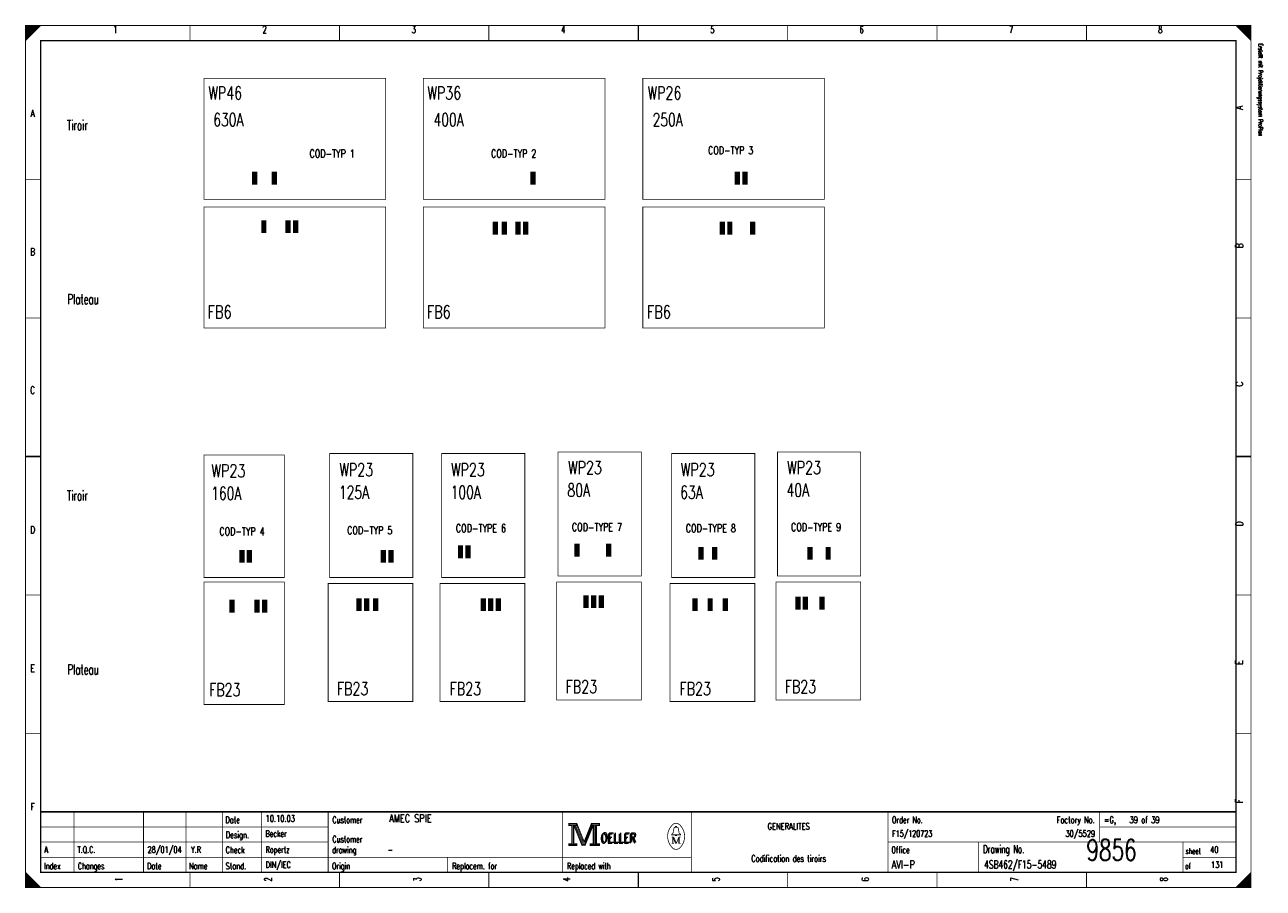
# Model space of a CAD drawing. Header units: centimetres. Extents: x 0 to 491, y -1040 to 69.
# Tile 151 of 181: x 0 to 41, y -160 to -131. Entities that reach past the tile are written whole.
import ezdxf
from ezdxf.enums import TextEntityAlignment as Align

# ---------------------------------------------------------------- set-up
doc = ezdxf.new("R2010")
doc.units = ezdxf.units.CM
doc.header["$MEASUREMENT"] = 0
doc.layers.get('0').update_dxf_attribs({"color": 9, "linetype": 'CONTINUOUS'})
doc.styles.get("Standard").update_dxf_attribs({"font": 'romans.shx', "bigfont": 'TXT.shx'})

msp = doc.modelspace()

# ---------------------------------------------------------------- linework, layer by layer
at = {"color": 0, "const_width": 0.025, "flags": 128}
for points in [[(0, -145.75), (0, -131.5), (40.5, -131.5), (40.5, -160), (0, -160), (0, -145.75)], [(0, -131.5), (0.5, -131.5), (0, -132), (0, -131.5)], [(0.025, -131.5), (0.025, -131.975), (0.05, -131.95), (0.05, -131.5), (0.075, -131.5), (0.075, -131.925), (0.1, -131.9), (0.1, -131.5), (0.125, -131.5), (0.125, -131.875), (0.15, -131.85), (0.15, -131.5), (0.175, -131.5), (0.175, -131.825), (0.2, -131.8)], [(0.2, -131.8), (0.2, -131.5), (0.225, -131.5), (0.225, -131.775), (0.25, -131.75), (0.25, -131.5), (0.275, -131.5), (0.275, -131.725), (0.3, -131.7), (0.3, -131.5), (0.325, -131.5), (0.325, -131.675), (0.35, -131.65), (0.35, -131.5), (0.375, -131.5)], [(0.375, -131.5), (0.375, -131.625), (0.4, -131.6), (0.4, -131.5), (0.425, -131.5), (0.425, -131.575), (0.45, -131.55), (0.45, -131.5), (0.475, -131.5), (0.475, -131.525)], [(40, -131.5), (40.5, -132), (40.475, -131.975), (40.475, -131.5), (40.45, -131.5), (40.45, -131.95), (40.425, -131.925), (40.425, -131.5), (40.4, -131.5), (40.4, -131.9), (40.375, -131.875), (40.375, -131.5), (40.35, -131.5), (40.35, -131.85), (40.325, -131.825)], [(40.15, -131.65), (40.15, -131.5), (40.125, -131.5), (40.125, -131.625), (40.1, -131.6), (40.1, -131.5), (40.075, -131.5), (40.075, -131.575), (40.05, -131.55), (40.05, -131.5), (40.025, -131.5), (40.025, -131.525)], [(40.325, -131.825), (40.325, -131.5), (40.3, -131.5), (40.3, -131.8), (40.275, -131.775), (40.275, -131.5), (40.25, -131.5), (40.25, -131.75), (40.225, -131.725), (40.225, -131.5), (40.2, -131.5), (40.2, -131.7), (40.175, -131.675), (40.175, -131.5), (40.15, -131.5)], [(17.95, -157.88), (17.95, -157.95), (18.05, -157.95), (18.05, -158.55), (17.95, -158.55), (17.95, -158.62), (18.22, -158.62), (18.22, -158.55), (18.12, -158.55), (18.12, -157.95), (18.22, -157.95), (18.22, -157.88), (17.95, -157.88)], [(18.07, -157.93), (18.07, -158.57), (18.1, -158.57), (18.1, -157.93)], [(18.12, -157.95), (18.39, -158.62), (18.49, -158.62), (18.76, -157.95)], [(18.18, -157.95), (18.42, -158.54), (18.46, -158.54)], [(18.22, -157.88), (18.46, -158.48), (18.7, -157.88)], [(18.22, -157.95), (18.44, -158.51), (18.47, -158.51)], [(18.46, -158.58), (18.49, -158.58), (18.74, -157.95)], [(18.46, -158.54), (18.48, -158.54), (18.72, -157.95)], [(18.76, -157.95), (18.76, -158.55), (18.66, -158.55), (18.66, -158.62), (18.71, -158.62)], [(18.7, -157.88), (18.7, -157.95), (18.8, -157.95), (18.8, -158.55), (18.7, -158.55), (18.7, -158.62), (18.97, -158.62), (18.97, -158.55), (18.87, -158.55), (18.87, -157.95), (18.97, -157.95), (18.97, -157.88), (18.7, -157.88)], [(18.78, -157.93), (18.78, -158.57), (18.83, -158.57), (18.83, -157.93), (18.85, -157.93), (18.85, -158.57)], [(21.48, -158.01), (21.48, -157.98), (21.52, -157.98), (21.52, -158.01)], [(21.48, -158.26), (21.35, -158.26), (21.35, -158.24), (21.4, -158.2), (21.43, -158.04)], [(21.39, -158.33), (21.39, -158.54), (21.35, -158.54)], [(21.39, -158.33), (21.48, -158.54), (21.51, -158.54)], [(21.52, -158.26), (21.65, -158.26), (21.65, -158.24), (21.6, -158.2), (21.57, -158.04)], [(0, -159.5), (0, -160), (0.5, -160), (0, -159.5), (0.025, -159.525), (0.025, -160), (0.05, -160), (0.05, -159.55), (0.075, -159.575), (0.075, -160), (0.1, -160), (0.1, -159.6), (0.125, -159.625), (0.125, -160), (0.15, -160)], [(40.475, -159.525), (40.475, -160), (40.45, -160), (40.45, -159.55), (40.425, -159.575), (40.425, -160), (40.4, -160), (40.4, -159.6), (40.375, -159.625), (40.375, -160), (40.35, -160), (40.35, -159.65), (40.325, -159.675), (40.325, -160), (40.3, -160)], [(0.15, -160), (0.15, -159.65), (0.175, -159.675), (0.175, -160), (0.2, -160), (0.2, -159.7), (0.225, -159.725), (0.225, -160), (0.25, -160), (0.25, -159.75), (0.275, -159.775), (0.275, -160), (0.3, -160), (0.3, -159.8), (0.325, -159.825)], [(0.325, -159.825), (0.325, -160), (0.35, -160), (0.35, -159.85), (0.375, -159.875), (0.375, -160), (0.4, -160), (0.4, -159.9), (0.425, -159.925), (0.425, -160), (0.45, -160), (0.45, -159.95), (0.475, -159.975)], [(40.125, -159.875), (40.125, -160), (40.1, -160), (40.1, -159.9), (40.075, -159.925), (40.075, -160), (40.05, -160), (40.05, -159.95), (40.025, -159.975), (40.025, -160)], [(40.3, -160), (40.3, -159.7), (40.275, -159.725), (40.275, -160), (40.25, -160), (40.25, -159.75), (40.225, -159.775), (40.225, -160), (40.2, -160), (40.2, -159.8), (40.175, -159.825), (40.175, -160), (40.15, -160), (40.15, -159.85), (40.125, -159.875)]]:
    msp.add_lwpolyline(points, dxfattribs=at)
at = {"color": 0, "flags": 128}
for points, const_width in [([(0, -131.5), (40.5, -131.5), (40.5, -160), (0, -160)], 0.025), ([(0.5, -132), (40, -132), (40, -159.5), (0.5, -159.5)], 0.05), ([(0.5, -132), (40, -132), (40, -159.5), (0.5, -159.5)], 0.025), ([(5.9, -133.25), (11.9, -133.25), (11.9, -137.25), (5.9, -137.25)], 0.025), ([(13.15, -133.25), (19.15, -133.25), (19.15, -137.25), (13.15, -137.25)], 0.025), ([(20.4, -133.25), (26.4, -133.25), (26.4, -137.25), (20.4, -137.25)], 0.025), ([(7.5, -136.35), (7.65, -136.35), (7.65, -136.75), (7.5, -136.75)], 0.025), ([(8.15, -136.35), (8.3, -136.35), (8.3, -136.75), (8.15, -136.75)], 0.025), ([(16.7, -136.35), (16.85, -136.35), (16.85, -136.75), (16.7, -136.75)], 0.025), ([(23.45, -136.35), (23.6, -136.35), (23.6, -136.75), (23.45, -136.75)], 0.025), ([(23.7, -136.35), (23.85, -136.35), (23.85, -136.75), (23.7, -136.75)], 0.025), ([(5.9, -137.5), (11.9, -137.5), (11.9, -141.5), (5.9, -141.5)], 0.025), ([(13.15, -137.5), (19.15, -137.5), (19.15, -141.5), (13.15, -141.5)], 0.025), ([(20.4, -137.5), (26.4, -137.5), (26.4, -141.5), (20.4, -141.5)], 0.025), ([(7.8, -137.95), (7.95, -137.95), (7.95, -138.35), (7.8, -138.35)], 0.025), ([(8.6, -137.95), (8.75, -137.95), (8.75, -138.35), (8.6, -138.35)], 0.025), ([(8.85, -137.95), (9, -137.95), (9, -138.35), (8.85, -138.35)], 0.025), ([(15.45, -138), (15.6, -138), (15.6, -138.4), (15.45, -138.4)], 0.025), ([(15.75, -138), (15.9, -138), (15.9, -138.4), (15.75, -138.4)], 0.025), ([(16.2, -138), (16.35, -138), (16.35, -138.4), (16.2, -138.4)], 0.025), ([(16.2, -138), (16.35, -138), (16.35, -138.4), (16.2, -138.4)], 0.025), ([(16.45, -138), (16.6, -138), (16.6, -138.4), (16.45, -138.4)], 0.025), ([(22.95, -138), (23.1, -138), (23.1, -138.4), (22.95, -138.4)], 0.025), ([(23.2, -138), (23.35, -138), (23.35, -138.4), (23.2, -138.4)], 0.025), ([(23.95, -138), (24.1, -138), (24.1, -138.4), (23.95, -138.4)], 0.025), ([(5.9, -145.7), (8.55, -145.7), (8.55, -149.75), (5.9, -149.75)], 0.025), ([(10.05, -145.65), (12.8, -145.65), (12.8, -149.75), (10.05, -149.75)], 0.025), ([(13.75, -145.65), (16.5, -145.65), (16.5, -149.75), (13.75, -149.75)], 0.025), ([(17.6, -145.6), (20.35, -145.6), (20.35, -149.7), (17.6, -149.7)], 0.025), ([(21.35, -145.65), (24.1, -145.65), (24.1, -149.75), (21.35, -149.75)], 0.025), ([(24.85, -145.6), (27.6, -145.6), (27.6, -149.7), (24.85, -149.7)], 0.025), ([(7.075, -148.85), (7.225, -148.85), (7.225, -149.25), (7.075, -149.25)], 0.025), ([(7.325, -148.85), (7.475, -148.85), (7.475, -149.25), (7.325, -149.25)], 0.025), ([(11.75, -148.85), (11.9, -148.85), (11.9, -149.25), (11.75, -149.25)], 0.025), ([(12, -148.85), (12.15, -148.85), (12.15, -149.25), (12, -149.25)], 0.025), ([(14.3, -148.7), (14.45, -148.7), (14.45, -149.1), (14.3, -149.1)], 0.025), ([(14.55, -148.7), (14.7, -148.7), (14.7, -149.1), (14.55, -149.1)], 0.025), ([(18.15, -148.65), (18.3, -148.65), (18.3, -149.05), (18.15, -149.05)], 0.025), ([(19.2, -148.65), (19.35, -148.65), (19.35, -149.05), (19.2, -149.05)], 0.025), ([(22.25, -148.75), (22.4, -148.75), (22.4, -149.15), (22.25, -149.15)], 0.025), ([(22.7, -148.75), (22.85, -148.75), (22.85, -149.15), (22.7, -149.15)], 0.025), ([(25.85, -148.75), (26, -148.75), (26, -149.15), (25.85, -149.15)], 0.025), ([(26.45, -148.75), (26.6, -148.75), (26.6, -149.15), (26.45, -149.15)], 0.025), ([(5.9, -149.9), (8.55, -149.9), (8.55, -153.95), (5.9, -153.95)], 0.025), ([(10, -149.95), (12.8, -149.95), (12.8, -153.85), (10, -153.85)], 0.025), ([(13.7, -149.95), (16.5, -149.95), (16.5, -153.85), (13.7, -153.85)], 0.025), ([(17.55, -149.9), (20.35, -149.9), (20.35, -153.8), (17.55, -153.8)], 0.025), ([(21.3, -149.95), (24.1, -149.95), (24.1, -153.85), (21.3, -153.85)], 0.025), ([(24.8, -149.9), (27.6, -149.9), (27.6, -153.8), (24.8, -153.8)], 0.025), ([(6.75, -150.5), (6.9, -150.5), (6.9, -150.9), (6.75, -150.9)], 0.025), ([(7.575, -150.5), (7.725, -150.5), (7.725, -150.9), (7.575, -150.9)], 0.025), ([(7.825, -150.5), (7.975, -150.5), (7.975, -150.9), (7.825, -150.9)], 0.025), ([(10.95, -150.45), (11.1, -150.45), (11.1, -150.85), (10.95, -150.85)], 0.025), ([(11.2, -150.45), (11.35, -150.45), (11.35, -150.85), (11.2, -150.85)], 0.025), ([(11.5, -150.45), (11.65, -150.45), (11.65, -150.85), (11.5, -150.85)], 0.025), ([(15.05, -150.45), (15.2, -150.45), (15.2, -150.85), (15.05, -150.85)], 0.025), ([(15.3, -150.45), (15.45, -150.45), (15.45, -150.85), (15.3, -150.85)], 0.025), ([(15.55, -150.45), (15.7, -150.45), (15.7, -150.85), (15.55, -150.85)], 0.025), ([(18.45, -150.35), (18.6, -150.35), (18.6, -150.75), (18.45, -150.75)], 0.025), ([(18.7, -150.35), (18.85, -150.35), (18.85, -150.75), (18.7, -150.75)], 0.025), ([(18.95, -150.35), (19.1, -150.35), (19.1, -150.75), (18.95, -150.75)], 0.025), ([(22.05, -150.45), (22.2, -150.45), (22.2, -150.85), (22.05, -150.85)], 0.025), ([(22.55, -150.45), (22.7, -150.45), (22.7, -150.85), (22.55, -150.85)], 0.025), ([(23.05, -150.45), (23.2, -150.45), (23.2, -150.85), (23.05, -150.85)], 0.025), ([(25.45, -150.4), (25.6, -150.4), (25.6, -150.8), (25.45, -150.8)], 0.025), ([(25.7, -150.4), (25.85, -150.4), (25.85, -150.8), (25.7, -150.8)], 0.025), ([(26.25, -150.4), (26.4, -150.4), (26.4, -150.8), (26.25, -150.8)], 0.025), ([(17.97, -157.9), (18.2, -157.9), (18.2, -157.93), (17.97, -157.93)], 0.025), ([(18.72, -157.9), (18.95, -157.9), (18.95, -157.93), (18.72, -157.93)], 0.025), ([(21.48, -158.26), (21.52, -158.26), (21.52, -158.29), (21.48, -158.29)], 0.025), ([(17.97, -158.57), (18.2, -158.57), (18.2, -158.6), (17.97, -158.6)], 0.025), ([(18.68, -158.57), (18.95, -158.57), (18.95, -158.6), (18.68, -158.6)], 0.025)]:
    msp.add_lwpolyline(points, close=True, dxfattribs=dict(at, const_width=const_width))
at = {"color": 0}
for points, const_width in [([(5.438, -131.5), (5.438, -132)], 0.025), ([(10.375, -131.5), (10.375, -132)], 0.025), ([(15.312, -131.5), (15.312, -132)], 0.025), ([(20.25, -132), (20.25, -131.5)], 0.05), ([(20.25, -131.5), (20.25, -132)], 0.025), ([(25.188, -131.5), (25.188, -132)], 0.025), ([(30.125, -131.5), (30.125, -132)], 0.025), ([(35.062, -131.5), (35.062, -132)], 0.025), ([(0, -136.583), (0.5, -136.583)], 0.025), ([(40.5, -136.583), (40, -136.583)], 0.025), ([(0, -141.167), (0.5, -141.167)], 0.025), ([(40.5, -141.167), (40, -141.167)], 0.025), ([(0.5, -145.75), (0, -145.75)], 0.05), ([(0, -145.75), (0.5, -145.75)], 0.025), ([(40, -145.75), (40.5, -145.75)], 0.05), ([(40.5, -145.75), (40, -145.75)], 0.025), ([(0, -150.333), (0.5, -150.333)], 0.025), ([(40.5, -150.333), (40, -150.333)], 0.025), ([(0, -154.917), (0.5, -154.917)], 0.025), ([(40.5, -154.917), (40, -154.917)], 0.025), ([(40, -157.5), (0.5, -157.5)], 0.05), ([(1.6, -159.5), (1.6, -157.5)], 0.025), ([(3.9, -159.5), (3.9, -157.5)], 0.025), ([(5.3, -159.5), (5.3, -157.5)], 0.025), ([(6.5, -157.5), (6.5, -159.5)], 0.025), ([(7.8, -157.5), (7.8, -159.5)], 0.025), ([(10, -157.5), (10, -159.5)], 0.025), ([(17.75, -157.5), (17.75, -159.5)], 0.025), ([(22, -157.5), (22, -159.5)], 0.025), ([(28.5, -157.5), (28.5, -159.5)], 0.025), ([(35.5, -157.5), (35.5, -158.5)], 0.025), ([(18.15, -157.95), (18.4, -158.58)], 0.025), ([(18.47, -158.51), (18.7, -157.94)], 0.025), ([(0.5, -158), (10, -158)], 0.025), ([(21.35, -158.33), (21.42, -158.33)], 0.025), ([(21.42, -158.33), (21.51, -158.54)], 0.025), ([(21.46, -158.01), (21.55, -158.01)], 0.025), ([(21.51, -158.54), (21.59, -158.33)], 0.025), ([(21.59, -158.54), (21.59, -158.33)], 0.025), ([(21.59, -158.33), (21.65, -158.33)], 0.025), ([(21.61, -158.33), (21.61, -158.54)], 0.025), ([(35.5, -158), (40, -158)], 0.025), ([(0.5, -158.5), (10, -158.5)], 0.025), ([(18.4, -158.58), (18.46, -158.58)], 0.025), ([(21.39, -158.54), (21.43, -158.54)], 0.025), ([(21.65, -158.54), (21.57, -158.54)], 0.025), ([(28.5, -158.5), (40, -158.5)], 0.025), ([(31.5, -158.5), (31.5, -159.5)], 0.025), ([(38.25, -158.5), (38.25, -159.5)], 0.025), ([(0.5, -159), (22, -159)], 0.025), ([(13.95, -159), (13.95, -159.5)], 0.025), ([(38.25, -159), (40, -159)], 0.025), ([(5.438, -160), (5.438, -159.5)], 0.025), ([(10.375, -160), (10.375, -159.5)], 0.025), ([(15.312, -160), (15.312, -159.5)], 0.025), ([(20.25, -159.5), (20.25, -160)], 0.05), ([(20.25, -160), (20.25, -159.5)], 0.025), ([(25.188, -160), (25.188, -159.5)], 0.025), ([(30.125, -160), (30.125, -159.5)], 0.025), ([(35.062, -160), (35.062, -159.5)], 0.025), ([(40.5, -159.5), (40, -160)], 0.025), ([(0.475, -160), (0.475, -159.975)], 0.025)]:
    msp.add_lwpolyline(points, dxfattribs=dict(at, const_width=const_width))
at = {"color": 0, "const_width": 0.025, "flags": 128}
for points in [[(21.35, -157.961, 0.373815), (21.349, -158.657, 0.373815)], [(21.649, -157.96, 0.530775), (21.351, -157.959, 0.530775)], [(21.65, -158.66, 0.378582), (21.646, -157.956, 0.378582)], [(21.46, -158.01, 0.414214), (21.43, -158.04, 0.414214)], [(21.57, -158.04, 0.414214), (21.54, -158.01, 0.414214)], [(21.35, -158.66, 0.532213), (21.649, -158.661, 0.532213)]]:
    msp.add_lwpolyline(points, format="xyb", dxfattribs=at)
at = {"color": 0}
for points in [[(7.5, -136.35), (7.65, -136.35), (7.5, -136.75), (7.65, -136.75)], [(8.15, -136.35), (8.3, -136.35), (8.15, -136.75), (8.3, -136.75)], [(16.7, -136.35), (16.85, -136.35), (16.7, -136.75), (16.85, -136.75)], [(23.45, -136.35), (23.6, -136.35), (23.45, -136.75), (23.6, -136.75)], [(23.7, -136.35), (23.85, -136.35), (23.7, -136.75), (23.85, -136.75)], [(7.8, -137.95), (7.95, -137.95), (7.8, -138.35), (7.95, -138.35)], [(8.6, -137.95), (8.75, -137.95), (8.6, -138.35), (8.75, -138.35)], [(8.85, -137.95), (9, -137.95), (8.85, -138.35), (9, -138.35)], [(15.45, -138), (15.6, -138), (15.45, -138.4), (15.6, -138.4)], [(15.75, -138), (15.9, -138), (15.75, -138.4), (15.9, -138.4)], [(16.2, -138), (16.35, -138), (16.2, -138.4), (16.35, -138.4)], [(16.2, -138), (16.35, -138), (16.2, -138.4), (16.35, -138.4)], [(16.45, -138), (16.6, -138), (16.45, -138.4), (16.6, -138.4)], [(22.95, -138), (23.1, -138), (22.95, -138.4), (23.1, -138.4)], [(23.2, -138), (23.35, -138), (23.2, -138.4), (23.35, -138.4)], [(23.95, -138), (24.1, -138), (23.95, -138.4), (24.1, -138.4)], [(7.075, -148.85), (7.225, -148.85), (7.075, -149.25), (7.225, -149.25)], [(7.325, -148.85), (7.475, -148.85), (7.325, -149.25), (7.475, -149.25)], [(11.75, -148.85), (11.9, -148.85), (11.75, -149.25), (11.9, -149.25)], [(12, -148.85), (12.15, -148.85), (12, -149.25), (12.15, -149.25)], [(14.3, -148.7), (14.45, -148.7), (14.3, -149.1), (14.45, -149.1)], [(14.55, -148.7), (14.7, -148.7), (14.55, -149.1), (14.7, -149.1)], [(18.15, -148.65), (18.3, -148.65), (18.15, -149.05), (18.3, -149.05)], [(19.2, -148.65), (19.35, -148.65), (19.2, -149.05), (19.35, -149.05)], [(22.25, -148.75), (22.4, -148.75), (22.25, -149.15), (22.4, -149.15)], [(22.7, -148.75), (22.85, -148.75), (22.7, -149.15), (22.85, -149.15)], [(25.85, -148.75), (26, -148.75), (25.85, -149.15), (26, -149.15)], [(26.45, -148.75), (26.6, -148.75), (26.45, -149.15), (26.6, -149.15)], [(6.75, -150.5), (6.9, -150.5), (6.75, -150.9), (6.9, -150.9)], [(7.575, -150.5), (7.725, -150.5), (7.575, -150.9), (7.725, -150.9)], [(7.825, -150.5), (7.975, -150.5), (7.825, -150.9), (7.975, -150.9)], [(10.95, -150.45), (11.1, -150.45), (10.95, -150.85), (11.1, -150.85)], [(11.2, -150.45), (11.35, -150.45), (11.2, -150.85), (11.35, -150.85)], [(11.5, -150.45), (11.65, -150.45), (11.5, -150.85), (11.65, -150.85)], [(15.05, -150.45), (15.2, -150.45), (15.05, -150.85), (15.2, -150.85)], [(15.3, -150.45), (15.45, -150.45), (15.3, -150.85), (15.45, -150.85)], [(15.55, -150.45), (15.7, -150.45), (15.55, -150.85), (15.7, -150.85)], [(18.45, -150.35), (18.6, -150.35), (18.45, -150.75), (18.6, -150.75)], [(18.7, -150.35), (18.85, -150.35), (18.7, -150.75), (18.85, -150.75)], [(18.95, -150.35), (19.1, -150.35), (18.95, -150.75), (19.1, -150.75)], [(22.05, -150.45), (22.2, -150.45), (22.05, -150.85), (22.2, -150.85)], [(22.55, -150.45), (22.7, -150.45), (22.55, -150.85), (22.7, -150.85)], [(23.05, -150.45), (23.2, -150.45), (23.05, -150.85), (23.2, -150.85)], [(25.45, -150.4), (25.6, -150.4), (25.45, -150.8), (25.6, -150.8)], [(25.7, -150.4), (25.85, -150.4), (25.7, -150.8), (25.85, -150.8)], [(26.25, -150.4), (26.4, -150.4), (26.25, -150.8), (26.4, -150.8)]]:
    msp.add_solid(points, dxfattribs=at)

# ---------------------------------------------------------------- texts
for s, height, width, p in [('1', 0.238, 0.672, (2.965, -131.514)), ('2', 0.238, 0.672, (7.899, -131.514)), ('3', 0.238, 0.672, (12.832, -131.514)), ('4', 0.238, 0.672, (17.766, -131.514)), ('5', 0.238, 0.672, (22.699, -131.514)), ('6', 0.238, 0.672, (27.632, -131.514)), ('7', 0.238, 0.672, (32.566, -131.514)), ('8', 0.238, 0.672, (37.499, -131.514)), ('A', 0.238, 0.76, (0.233, -134.283)), ('B', 0.238, 0.76, (0.233, -138.861)), ('C', 0.238, 0.76, (0.233, -143.439)), ('D', 0.238, 0.76, (0.233, -148.053)), ('E', 0.238, 0.76, (0.233, -152.632)), ('F', 0.238, 0.76, (0.233, -157.21)), ('GENERALITES', 0.21431, 0.76, (25.219, -157.87)), ('Codification des tiroirs', 0.21431, 0.614667, (25.219, -158.935))]:
    msp.add_text(s, height=height, dxfattribs=dict(at, width=width)).set_placement(p, align=Align.TOP_CENTER)
at = {"color": 0, "width": 0.622634}
msp.add_text('Erstellt mit Projektierungssystem ProPlan', height=0.14288, rotation=270, dxfattribs=at).set_placement((40.702, -132.094), align=Align.BOTTOM_LEFT)
at = {"color": 0}
for s, height, width, p in [('WP46', 0.4286, 0.716, (6.039, -133.516)), ('WP36', 0.4286, 0.716, (13.28, -133.516)), ('WP26', 0.4286, 0.716, (20.556, -133.516)), ('Tiroir', 0.3334, 0.626667, (1.368, -134.63)), ('630A', 0.4286, 0.694, (6.207, -134.403)), ('400A', 0.4286, 0.694, (13.483, -134.403)), ('250A', 0.4286, 0.694, (20.723, -134.403)), ('COD-TYP 1', 0.2619, 0.736, (9.387, -135.603)), ('COD-TYP 2', 0.2619, 0.736, (15.385, -135.603)), ('COD-TYP 3', 0.2619, 0.736, (22.554, -135.496)), ('Plateau', 0.3334, 0.622857, (1.387, -140.38)), ('FB6', 0.4286, 0.730667, (6.02, -140.756)), ('FB6', 0.4286, 0.730667, (13.26, -140.756)), ('FB6', 0.4286, 0.730667, (20.536, -140.756)), ('WP23', 0.4286, 0.716, (6.146, -146.009)), ('WP23', 0.4286, 0.716, (10.369, -145.974)), ('WP23', 0.4286, 0.716, (14.061, -145.974)), ('WP23', 0.4286, 0.716, (17.929, -145.903)), ('WP23', 0.4286, 0.716, (21.656, -145.974)), ('WP23', 0.4286, 0.716, (25.17, -145.903)), ('Tiroir', 0.3334, 0.626667, (1.368, -146.875)), ('160A', 0.4286, 0.694, (6.136, -146.754)), ('125A', 0.4286, 0.694, (10.359, -146.719)), ('100A', 0.4286, 0.694, (14.051, -146.719)), ('80A', 0.4286, 0.701333, (17.908, -146.648)), ('63A', 0.4286, 0.701333, (21.635, -146.719)), ('40A', 0.4286, 0.701333, (25.148, -146.648)), ('COD-TYP 4', 0.2619, 0.736, (6.405, -148.096)), ('COD-TYP 5', 0.2619, 0.736, (10.629, -148.061)), ('COD-TYPE 6', 0.2619, 0.7384, (14.222, -147.99)), ('COD-TYPE 7', 0.2619, 0.7384, (18.056, -147.954)), ('COD-TYPE 8', 0.2619, 0.7384, (21.818, -147.99)), ('COD-TYPE 9', 0.2619, 0.7384, (25.296, -147.954)), ('Plateau', 0.3334, 0.622857, (1.387, -152.625)), ('FB23', 0.4286, 0.716, (6.066, -153.249)), ('FB23', 0.4286, 0.716, (10.29, -153.214)), ('FB23', 0.4286, 0.716, (14.016, -153.214)), ('FB23', 0.4286, 0.716, (17.85, -153.143)), ('FB23', 0.4286, 0.716, (21.612, -153.214)), ('FB23', 0.4286, 0.716, (25.09, -153.143)), ('Date', 0.2143, 0.64, (6.605, -157.658)), ('Customer', 0.2143, 0.62, (10.14, -157.658)), ('Order No.', 0.2143, 0.656889, (28.633, -157.658)), ('=G,    39 of 39', 0.21431, 0.681067, (35.641, -157.658)), ('Design.', 0.2143, 0.636571, (6.619, -158.154)), ('Customer', 0.2143, 0.62, (10.14, -158.296)), ('OELLER', 0.3096, 0.76, (18.996, -158.225)), ('OELLER', 0.3096, 0.76, (18.996, -158.225)), ('OELLER', 0.3096, 0.76, (19.032, -158.19)), ('Check', 0.2143, 0.632, (6.612, -158.651)), ('drawing', 0.2143, 0.6, (10.133, -158.651)), ('Office', 0.2143, 0.626667, (28.615, -158.651)), ('Drawing No.', 0.26194, 0.646545, (31.643, -158.602)), ('sheet', 0.1905, 0.6, (38.338, -158.701)), ('Index', 0.2143, 0.632, (0.609, -159.184)), ('Changes', 0.2143, 0.622857, (1.726, -159.184)), ('Date', 0.2143, 0.64, (4.015, -159.184)), ('Name', 0.2143, 0.64, (5.404, -159.184)), ('Stand.', 0.2143, 0.642667, (6.612, -159.184)), ('Origin', 0.2143, 0.626667, (10.127, -159.184)), ('Replacem. for', 0.21431, 0.627077, (14.097, -159.184)), ('Replaced with', 0.21431, 0.619692, (17.895, -159.184)), ('of', 0.1905, 0.6, (38.323, -159.198))]:
    msp.add_text(s, height=height, dxfattribs=dict(at, width=width)).set_placement(p, align=Align.TOP_LEFT)
at = {"color": 0, "width": 0.76}
for s, p in [('A', (39.991, -134.283)), ('B', (39.991, -138.861)), ('C', (39.992, -143.439)), ('D', (39.992, -148.053)), ('E', (39.991, -152.632)), ('F', (39.991, -157.21))]:
    msp.add_text(s, height=0.238, rotation=90, dxfattribs=at).set_placement(p, align=Align.TOP_LEFT)
at = {"color": 0}
for s, height, width, p in [('10.10.03', 0.2143, 0.678, (7.934, -157.892)), ('AMEC SPIE', 0.2619, 0.752889, (12.016, -157.923)), ('Becker', 0.2143, 0.626667, (7.927, -158.389)), ('F15/120723', 0.2143, 0.6832, (28.639, -158.389)), ('A', 0.214, 0.76, (0.621, -158.921)), ('T.Q.C.', 0.2143, 0.728, (1.716, -158.921)), ('28/01/04', 0.2143, 0.678, (4.029, -158.921)), ('Y.R', 0.2143, 0.738667, (5.467, -158.921)), ('Ropertz', 0.2143, 0.622857, (7.932, -158.921)), ('-', 0.214, 0.696, (11.965, -158.921)), ('9856', 0.7, 0.6928, (35.058, -159.322)), ('40', 0.2143, 0.672, (39.15, -158.921)), ('DIN/IEC', 0.2143, 0.750857, (7.935, -159.418)), ('AVI-P', 0.2619, 0.7472, (28.624, -159.449)), ('4SB462/F15-5489', 0.26194, 0.6928, (31.679, -159.449)), ('131', 0.2143, 0.672, (39.177, -159.418))]:
    msp.add_text(s, height=height, dxfattribs=dict(at, width=width)).set_placement(p, align=Align.BOTTOM_LEFT)
at = {"color": 0, "width": 0.646545}
msp.add_text('Factory No.', height=0.21431, dxfattribs=at).set_placement((35.335, -157.658), align=Align.TOP_RIGHT)
at = {"color": 0, "width": 0.675429}
msp.add_text('30/5529', height=0.2143, dxfattribs=at).set_placement((35.346, -158.389), align=Align.BOTTOM_RIGHT)
at = {"color": 0, "width": 0.672}
for s, p in [('1', (2.965, -159.73)), ('2', (7.899, -159.73)), ('3', (12.832, -159.73)), ('4', (17.766, -159.73)), ('5', (22.699, -159.73)), ('6', (27.632, -159.73)), ('7', (32.566, -159.73)), ('8', (37.499, -159.73))]:
    msp.add_text(s, height=0.238, rotation=90, dxfattribs=at).set_placement(p, align=Align.TOP_CENTER)

doc.saveas('drawing.dxf')
